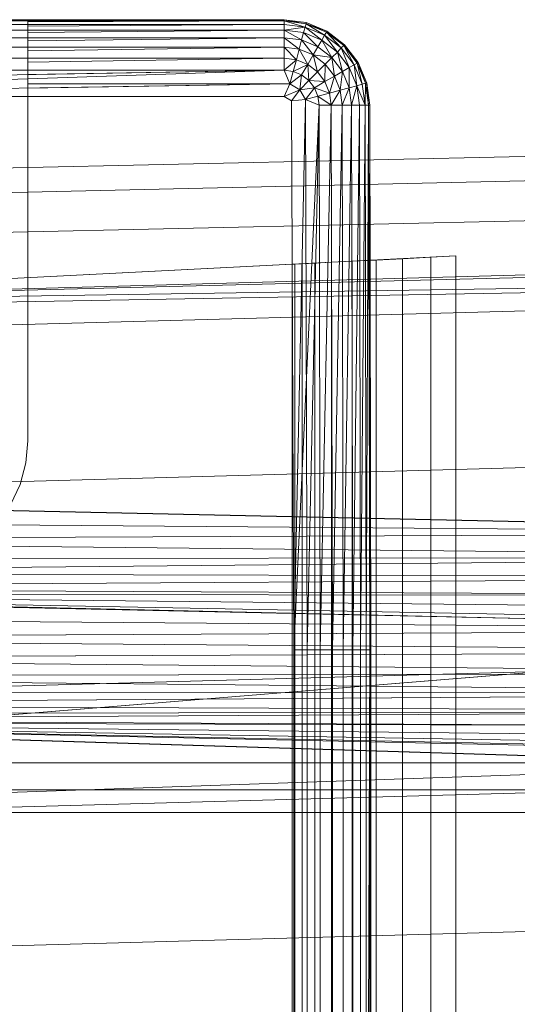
# Model space of a CAD drawing. Header units: metres. Extents: x 391.1 to 427.5, y 12.7 to 28.4.
# Tile 56 of 57: x 407.6576 to 407.7429, y 26.3454 to 26.5142. Entities that reach past the tile are written whole.
import ezdxf

# ---------------------------------------------------------------- set-up
doc = ezdxf.new("R2010")
doc.units = ezdxf.units.M
doc.layers.add('A-DETL-____-MBND', color=7, linetype='Continuous', lineweight=18)
doc.layers.add('A-GENM-____-OTLN', color=7, linetype='Continuous', lineweight=18)

# ---------------------------------------------------------------- blocks, each defined once
blk = doc.blocks.new('Family - LONDR55-XX_ZZ-ARQ-CAA-M3D-Londres55-154724-04_ELEC_P1')
at = {"layer": 'A-DETL-____-MBND', "color": 253, "true_color": 0xaaaaaa}
for p, q in [((0.02769, 0.72747), (0.02057, 0.40793)), ((0.02769, 0.72747), (0.02057, 0.40793)), ((0.03191, 0.72725), (0.02479, 0.40776)), ((0.03191, 0.72725), (0.02479, 0.40776)), ((0.03874, 0.72691), (0.03162, 0.40749)), ((0.03874, 0.72691), (0.03162, 0.40749)), ((0.03494, 0.21652), (0.04902, 0.7262)), ((0.04902, 0.7262), (0.03612, 0.21652)), ((0.04902, 0.7262), (0.04107, 0.21652)), ((0.0502, 0.7262), (0.04107, 0.21652)), ((0.05515, 0.7262), (0.04107, 0.21652)), ((0.08204, 0.7262), (0.06796, 0.21652)), ((0.08802, 0.44565), (0.08189, 0.7262)), ((0.10461, 0.44571), (0.09848, 0.7262)), ((0.11707, 0.7262), (0.10299, 0.21652)), ((0.13782, 0.7262), (0.12375, 0.21652)), ((0.16159, 0.7262), (0.14752, 0.21652)), ((0.08202, 0.72555), (0.08802, 0.44565)), ((0.08202, 0.72555), (0.08802, 0.44565)), ((0.08578, 0.72555), (0.08802, 0.44565)), ((0.08578, 0.72555), (0.08802, 0.44565)), ((0.0892, 0.72555), (0.08802, 0.44565)), ((0.08802, 0.44565), (0.0892, 0.72555)), ((0.0892, 0.72555), (0.09212, 0.44566)), ((0.0892, 0.72555), (0.09212, 0.44566)), ((0.09248, 0.72555), (0.09212, 0.44566)), ((0.09212, 0.44566), (0.09248, 0.72555)), ((0.09212, 0.44566), (0.09491, 0.72555)), ((0.09212, 0.44566), (0.09491, 0.72555)), ((0.09491, 0.72555), (0.09554, 0.44566)), ((0.09491, 0.72555), (0.09554, 0.44566)), ((0.09737, 0.72555), (0.09554, 0.44566)), ((0.09554, 0.44566), (0.09737, 0.72555)), ((0.09737, 0.72555), (0.09882, 0.44566)), ((0.09737, 0.72555), (0.09882, 0.44566)), ((0.09837, 0.72555), (0.09882, 0.44566)), ((0.09837, 0.72555), (0.10126, 0.44566)), ((0.09837, 0.72555), (0.09882, 0.44566)), ((0.09837, 0.72555), (0.10371, 0.44566)), ((0.09837, 0.72555), (0.10126, 0.44566)), ((0.09837, 0.72555), (0.10471, 0.44572)), ((0.09837, 0.72555), (0.10371, 0.44566)), ((0.09837, 0.72555), (0.10471, 0.44572)), ((0.09861, 0.7256), (0.10461, 0.44571)), ((0.09861, 0.7256), (0.10461, 0.44571)), ((0.10238, 0.7256), (0.10461, 0.44571)), ((0.10238, 0.7256), (0.10461, 0.44571)), ((0.10604, 0.7256), (0.10461, 0.44571)), ((0.10461, 0.44571), (0.10604, 0.7256)), ((0.12737, 0.72561), (0.10471, 0.44572)), ((0.10471, 0.44572), (0.12737, 0.72561)), ((0.10604, 0.7256), (0.10839, 0.44571)), ((0.10604, 0.7256), (0.10839, 0.44571)), ((0.10947, 0.7256), (0.10839, 0.44571)), ((0.10839, 0.44571), (0.10947, 0.7256)), ((0.10947, 0.7256), (0.11204, 0.44571)), ((0.10947, 0.7256), (0.11204, 0.44571)), ((0.11257, 0.7256), (0.11204, 0.44571)), ((0.11204, 0.44571), (0.11257, 0.7256)), ((0.11257, 0.7256), (0.11547, 0.44571)), ((0.11257, 0.7256), (0.11547, 0.44571)), ((0.11525, 0.7256), (0.11547, 0.44571)), ((0.11525, 0.7256), (0.11547, 0.44571)), ((0.11742, 0.7256), (0.11547, 0.44571)), ((0.11547, 0.44571), (0.11742, 0.7256)), ((0.11742, 0.7256), (0.11858, 0.44571)), ((0.11742, 0.7256), (0.11858, 0.44571)), ((0.11902, 0.7256), (0.11858, 0.44571)), ((0.11858, 0.44571), (0.11902, 0.7256)), ((0.11858, 0.44571), (0.12, 0.7256)), ((0.11858, 0.44571), (0.12, 0.7256)), ((0.12, 0.7256), (0.12125, 0.44571)), ((0.12, 0.7256), (0.12125, 0.44571)), ((0.12032, 0.7256), (0.12632, 0.44571)), ((0.12032, 0.7256), (0.12125, 0.44571)), ((0.12032, 0.7256), (0.12343, 0.44571)), ((0.12032, 0.7256), (0.12125, 0.44571)), ((0.12032, 0.7256), (0.12503, 0.44571)), ((0.12032, 0.7256), (0.12343, 0.44571)), ((0.12032, 0.7256), (0.12601, 0.44571)), ((0.12032, 0.7256), (0.12503, 0.44571)), ((0.12032, 0.7256), (0.12632, 0.44571)), ((0.12032, 0.7256), (0.12601, 0.44571)), ((0.12032, 0.7256), (0.12632, 0.44571)), ((0.12032, 0.7256), (0.13594, 0.21593)), ((0.12032, 0.7256), (0.12632, 0.44571)), ((0.12032, 0.7256), (0.13594, 0.21593)), ((0.12032, 0.7256), (0.13646, 0.2042)), ((0.13594, 0.72561), (0.12632, 0.44571)), ((0.12632, 0.44571), (0.13594, 0.72561)), ((0.12737, 0.72561), (0.12737, 0.44571)), ((0.12737, 0.72561), (0.12737, 0.44571)), ((0.13205, 0.72561), (0.13205, 0.44571)), ((0.13205, 0.72561), (0.13205, 0.44571)), ((0.13594, 0.72561), (0.13594, 0.44571)), ((0.13594, 0.72561), (0.13594, 0.44571)), ((0.13594, 0.44571), (0.13594, 0.72561)), ((0.13594, 0.72561), (0.13594, 0.44571)), ((0, 0.57723), (0, 0.71226)), ((0, 0.57723), (0, 0.71226)), ((0, 0.57723), (0, 0.71226)), ((0, 0.71226), (0, 0.57723)), ((0.0002, 0.71226), (0.0002, 0.57723)), ((0.0008, 0.71226), (0.0008, 0.57723)), ((0.00177, 0.71226), (0.00177, 0.57723)), ((0.00309, 0.71226), (0.00309, 0.57723)), ((0.00472, 0.71226), (0.00472, 0.57723)), ((0.0066, 0.71226), (0.0066, 0.57723)), ((0.00868, 0.71226), (0.00868, 0.57723)), ((0.0109, 0.71226), (0.00868, 0.57723)), ((0.01318, 0.71226), (0.00868, 0.57723)), ((0.01318, 0.71226), (0.01102, 0.57626)), ((0.01318, 0.71226), (0.01318, 0.57723)), ((0.0405, 0.54781), (0.04887, 0.71226)), ((0.04887, 0.71226), (0.04193, 0.57586)), ((0, 0.62119), (0, 0.67979)), ((0.07969, 0.62251), (0.08316, 0.62413)), ((0, 0.62119), (0.00007, 0.62119)), ((0.00007, 0.62119), (0, 0.57723)), ((0.00007, 0.62119), (0, 0.57723)), ((0.0002, 0.62119), (0.00007, 0.62119)), ((0.0002, 0.62119), (0.0002, 0.57723)), ((0.00039, 0.62119), (0.0002, 0.57723)), ((0.00039, 0.62119), (0.0002, 0.62119)), ((0.0002, 0.57723), (0.0002, 0.62119)), ((0.00039, 0.62119), (0.0002, 0.57723)), ((0.0008, 0.62119), (0.00039, 0.62119)), ((0.0008, 0.62119), (0.0008, 0.57723)), ((0.00111, 0.62119), (0.0008, 0.57723)), ((0.00111, 0.62119), (0.0008, 0.62119)), ((0.0008, 0.57723), (0.0008, 0.62119)), ((0.00111, 0.62119), (0.0008, 0.57723)), ((0.00177, 0.62119), (0.00111, 0.62119)), ((0.00177, 0.62119), (0.00177, 0.57723)), ((0.0022, 0.62119), (0.00177, 0.57723)), ((0.0022, 0.62119), (0.00177, 0.62119)), ((0.00177, 0.57723), (0.00177, 0.62119)), ((0.0022, 0.62119), (0.00177, 0.57723)), ((0.00309, 0.62119), (0.0022, 0.62119)), ((0.00309, 0.62119), (0.00309, 0.57723)), ((0.00362, 0.62119), (0.00309, 0.57723)), ((0.00362, 0.62119), (0.00309, 0.62119)), ((0.00309, 0.57723), (0.00309, 0.62119)), ((0.00362, 0.62119), (0.00309, 0.57723)), ((0.00472, 0.62119), (0.00362, 0.62119)), ((0.00472, 0.62119), (0.00472, 0.57723)), ((0.00533, 0.62119), (0.00472, 0.57723)), ((0.00533, 0.62119), (0.00472, 0.62119)), ((0.00472, 0.57723), (0.00472, 0.62119)), ((0.00533, 0.62119), (0.00472, 0.57723)), ((0.0066, 0.62119), (0.00533, 0.62119)), ((0.0066, 0.62119), (0.0066, 0.57723)), ((0.00728, 0.62119), (0.0066, 0.57723)), ((0.00728, 0.62119), (0.0066, 0.62119)), ((0.0066, 0.57723), (0.0066, 0.62119)), ((0.00728, 0.62119), (0.0066, 0.57723)), ((0.00868, 0.62119), (0.00728, 0.62119)), ((0.00868, 0.62119), (0.00868, 0.57723)), ((0.0094, 0.62119), (0.00868, 0.57723)), ((0.0094, 0.62119), (0.00868, 0.62119)), ((0.00868, 0.57723), (0.00868, 0.62119)), ((0.0094, 0.62119), (0.00868, 0.57723)), ((0.01098, 0.62119), (0.0094, 0.62119)), ((0.01098, 0.62119), (0.01102, 0.57626)), ((0.01174, 0.62119), (0.01098, 0.62119)), ((0.01102, 0.57626), (0.01098, 0.62119)), ((0.01174, 0.62119), (0.01102, 0.57626)), ((0.01174, 0.62119), (0.01102, 0.57626)), ((0.01318, 0.62119), (0.01174, 0.62119)), ((0.01318, 0.62119), (0.01318, 0.57723)), ((0.01342, 0.62119), (0.01318, 0.62119)), ((0.01318, 0.57723), (0.01318, 0.62119)), ((0.01342, 0.62119), (0.04368, 0.62119)), ((0.04368, 0.62119), (0.04477, 0.62119)), ((0.04477, 0.62119), (0.07217, 0.62119)), ((0.07217, 0.62119), (0.07599, 0.62152)), ((0.07969, 0.62251), (0.07599, 0.62152)), ((0.0002, 0.57723), (0, 0.57723)), ((0.0005, 0.57344), (0, 0.57723)), ((0.0005, 0.57344), (0, 0.57723)), ((0.0005, 0.57344), (0, 0.57723)), ((0.0002, 0.57723), (0, 0.57723)), ((0, 0.57723), (0.0002, 0.57723)), ((0, 0.57723), (0.00069, 0.57349)), ((0, 0.57723), (0.00069, 0.57349)), ((0, 0.57723), (0.0005, 0.57344)), ((0.0002, 0.57723), (0.00069, 0.57349)), ((0.0008, 0.57723), (0.0002, 0.57723)), ((0.0002, 0.57723), (0.00069, 0.57349)), ((0.0002, 0.57723), (0.00127, 0.57365)), ((0.0002, 0.57723), (0.00069, 0.57349)), ((0.0008, 0.57723), (0.0002, 0.57723)), ((0.0002, 0.57723), (0.0008, 0.57723)), ((0.0002, 0.57723), (0.00127, 0.57365)), ((0.0008, 0.57723), (0.00127, 0.57365)), ((0.0008, 0.57723), (0.00177, 0.57723)), ((0.0008, 0.57723), (0.00127, 0.57365)), ((0.0008, 0.57723), (0.00177, 0.57723)), ((0.0008, 0.57723), (0.00127, 0.57365)), ((0.00177, 0.57723), (0.0008, 0.57723)), ((0.00177, 0.57723), (0.00127, 0.57365)), ((0.00127, 0.57365), (0.00177, 0.57723)), ((0.00177, 0.57723), (0.00221, 0.5739)), ((0.00309, 0.57723), (0.00177, 0.57723)), ((0.00177, 0.57723), (0.00221, 0.5739)), ((0.00177, 0.57723), (0.00348, 0.57424)), ((0.00177, 0.57723), (0.00221, 0.5739)), ((0.00309, 0.57723), (0.00177, 0.57723)), ((0.00177, 0.57723), (0.00309, 0.57723)), ((0.00177, 0.57723), (0.00348, 0.57424)), ((0.00309, 0.57723), (0.00348, 0.57424)), ((0.00472, 0.57723), (0.00309, 0.57723)), ((0.00309, 0.57723), (0.00348, 0.57424)), ((0.00309, 0.57723), (0.00505, 0.57466)), ((0.00309, 0.57723), (0.00348, 0.57424)), ((0.00472, 0.57723), (0.00309, 0.57723)), ((0.00309, 0.57723), (0.00472, 0.57723)), ((0.00309, 0.57723), (0.00505, 0.57466)), ((0.00472, 0.57723), (0.00505, 0.57466)), ((0.0066, 0.57723), (0.00472, 0.57723)), ((0.00472, 0.57723), (0.00505, 0.57466)), ((0.00472, 0.57723), (0.00687, 0.57515)), ((0.00472, 0.57723), (0.00505, 0.57466)), ((0.0066, 0.57723), (0.00472, 0.57723)), ((0.00472, 0.57723), (0.0066, 0.57723)), ((0.00472, 0.57723), (0.00687, 0.57515)), ((0.0066, 0.57723), (0.00687, 0.57515)), ((0.0066, 0.57723), (0.00868, 0.57723)), ((0.0066, 0.57723), (0.00687, 0.57515)), ((0.0066, 0.57723), (0.00868, 0.57723)), ((0.0066, 0.57723), (0.00687, 0.57515)), ((0.00868, 0.57723), (0.0066, 0.57723)), ((0.00868, 0.57723), (0.00687, 0.57515)), ((0.00687, 0.57515), (0.00868, 0.57723)), ((0.00687, 0.57515), (0.00888, 0.57569)), ((0.00687, 0.57515), (0.00888, 0.57569)), ((0.00687, 0.57515), (0.00888, 0.57569)), ((0.00888, 0.57569), (0.00768, 0.57321)), ((0.00768, 0.57321), (0.00888, 0.57569)), ((0.00868, 0.57723), (0.00888, 0.57569)), ((0.00868, 0.57723), (0.01102, 0.57626)), ((0.00868, 0.57723), (0.00888, 0.57569)), ((0.00868, 0.57723), (0.01102, 0.57626)), ((0.00868, 0.57723), (0.00888, 0.57569)), ((0.01102, 0.57626), (0.00868, 0.57723)), ((0.01102, 0.57626), (0.00888, 0.57569)), ((0.01102, 0.57626), (0.00888, 0.57569)), ((0.00888, 0.57569), (0.01102, 0.57626)), ((0.00888, 0.57569), (0.00948, 0.57425)), ((0.00888, 0.57569), (0.00948, 0.57425)), ((0.00888, 0.57569), (0.00948, 0.57425)), ((0.01102, 0.57626), (0.00948, 0.57425)), ((0.01102, 0.57626), (0.00948, 0.57425)), ((0.00948, 0.57425), (0.01102, 0.57626)), ((0.01102, 0.57626), (0.01318, 0.57723)), ((0.01318, 0.57723), (0.01102, 0.57626)), ((0.01102, 0.57626), (0.01318, 0.57723)), ((0.01102, 0.57626), (0.012, 0.57458)), ((0.01102, 0.57626), (0.012, 0.57458)), ((0.01318, 0.57723), (0.012, 0.57458)), ((0.012, 0.57458), (0.01318, 0.57723)), ((0.01391, 0.57596), (0.012, 0.57458)), ((0.012, 0.57458), (0.01391, 0.57596)), ((0.012, 0.57458), (0.01391, 0.57596)), ((0.01318, 0.57723), (0.01391, 0.57596)), ((0.01318, 0.57723), (0.01391, 0.57596)), ((0.01318, 0.57723), (0.01391, 0.57596)), ((0.01391, 0.57596), (0.01368, 0.57361)), ((0.01391, 0.57596), (0.01368, 0.57361)), ((0.01391, 0.57596), (0.01368, 0.57361)), ((0.01391, 0.57596), (0.10805, 0.57556)), ((0.01391, 0.57596), (0.10805, 0.57556)), ((0.01391, 0.57596), (0.10805, 0.57556)), ((0.04193, 0.57586), (0.04191, 0.57542)), ((0.3592, 0.57586), (0.04193, 0.57586)), ((0.00348, 0.57424), (0.00221, 0.5739)), ((0.00348, 0.57424), (0.00221, 0.5739)), ((0.00221, 0.5739), (0.00348, 0.57424)), ((0.00505, 0.57466), (0.00348, 0.57424)), ((0.00505, 0.57466), (0.00348, 0.57424)), ((0.00348, 0.57424), (0.00505, 0.57466)), ((0.00348, 0.57424), (0.00464, 0.57145)), ((0.00348, 0.57424), (0.00464, 0.57145)), ((0.00348, 0.57424), (0.00605, 0.57227)), ((0.00348, 0.57424), (0.00464, 0.57145)), ((0.00348, 0.57424), (0.00605, 0.57227)), ((0.00687, 0.57515), (0.00505, 0.57466)), ((0.00687, 0.57515), (0.00505, 0.57466)), ((0.00505, 0.57466), (0.00687, 0.57515)), ((0.00505, 0.57466), (0.00605, 0.57227)), ((0.00505, 0.57466), (0.00605, 0.57227)), ((0.00505, 0.57466), (0.00768, 0.57321)), ((0.00505, 0.57466), (0.00605, 0.57227)), ((0.00505, 0.57466), (0.00768, 0.57321)), ((0.00687, 0.57515), (0.00768, 0.57321)), ((0.00687, 0.57515), (0.00768, 0.57321)), ((0.00687, 0.57515), (0.00768, 0.57321)), ((0.00948, 0.57425), (0.00768, 0.57321)), ((0.00768, 0.57321), (0.00948, 0.57425)), ((0.00768, 0.57321), (0.00948, 0.57425)), ((0.00948, 0.57425), (0.012, 0.57458)), ((0.00948, 0.57425), (0.012, 0.57458)), ((0.00948, 0.57425), (0.012, 0.57458)), ((0.00948, 0.57425), (0.01043, 0.57301)), ((0.00948, 0.57425), (0.01043, 0.57301)), ((0.00948, 0.57425), (0.01043, 0.57301)), ((0.012, 0.57458), (0.01043, 0.57301)), ((0.012, 0.57458), (0.01043, 0.57301)), ((0.01043, 0.57301), (0.012, 0.57458)), ((0.012, 0.57458), (0.01167, 0.57206)), ((0.012, 0.57458), (0.01167, 0.57206)), ((0.01167, 0.57206), (0.012, 0.57458)), ((0.012, 0.57458), (0.01368, 0.57361)), ((0.012, 0.57458), (0.01368, 0.57361)), ((0.012, 0.57458), (0.01368, 0.57361)), ((0.10805, 0.57556), (0.01368, 0.57361)), ((0.01368, 0.57361), (0.10805, 0.57556)), ((0.10805, 0.57556), (0.01465, 0.57126)), ((0.04184, 0.57413), (0.04173, 0.57201)), ((0.04191, 0.57542), (0.04184, 0.57413)), ((0.35929, 0.57413), (0.04184, 0.57413)), ((0.35923, 0.57542), (0.04191, 0.57542)), ((0.10805, 0.57556), (0.29485, 0.57556)), ((0.10805, 0.57556), (0.29485, 0.57556)), ((0.10805, 0.57556), (0.10805, 0.57328)), ((0.10805, 0.57556), (0.29485, 0.57556)), ((0.10805, 0.57556), (0.10805, 0.57328)), ((0.00069, 0.57349), (0.0005, 0.57344)), ((0.00069, 0.57349), (0.0005, 0.57344)), ((0.0005, 0.57344), (0.00069, 0.57349)), ((0.00196, 0.56991), (0.0005, 0.57344)), ((0.00196, 0.56991), (0.0005, 0.57344)), ((0.00196, 0.56991), (0.0005, 0.57344)), ((0.0005, 0.57344), (0.00196, 0.56991)), ((0.00127, 0.57365), (0.00069, 0.57349)), ((0.00127, 0.57365), (0.00069, 0.57349)), ((0.00069, 0.57349), (0.00127, 0.57365)), ((0.00069, 0.57349), (0.00214, 0.57001)), ((0.00069, 0.57349), (0.00196, 0.56991)), ((0.00069, 0.57349), (0.00265, 0.57031)), ((0.00069, 0.57349), (0.00214, 0.57001)), ((0.00069, 0.57349), (0.00196, 0.56991)), ((0.00069, 0.57349), (0.00265, 0.57031)), ((0.00069, 0.57349), (0.00214, 0.57001)), ((0.00221, 0.5739), (0.00127, 0.57365)), ((0.00127, 0.57365), (0.00221, 0.5739)), ((0.00127, 0.57365), (0.00221, 0.5739)), ((0.00127, 0.57365), (0.00265, 0.57031)), ((0.00127, 0.57365), (0.00265, 0.57031)), ((0.00127, 0.57365), (0.0035, 0.57079)), ((0.00127, 0.57365), (0.0035, 0.57079)), ((0.00127, 0.57365), (0.00265, 0.57031)), ((0.00221, 0.5739), (0.0035, 0.57079)), ((0.00221, 0.5739), (0.0035, 0.57079)), ((0.00221, 0.5739), (0.00464, 0.57145)), ((0.00221, 0.5739), (0.00464, 0.57145)), ((0.00221, 0.5739), (0.0035, 0.57079)), ((0.00605, 0.57227), (0.00464, 0.57145)), ((0.00605, 0.57227), (0.00464, 0.57145)), ((0.00464, 0.57145), (0.00605, 0.57227)), ((0.00768, 0.57321), (0.00605, 0.57227)), ((0.00768, 0.57321), (0.00605, 0.57227)), ((0.00605, 0.57227), (0.00768, 0.57321)), ((0.00605, 0.57227), (0.00763, 0.57021)), ((0.00605, 0.57227), (0.00648, 0.56906)), ((0.00605, 0.57227), (0.00763, 0.57021)), ((0.00605, 0.57227), (0.00648, 0.56906)), ((0.00605, 0.57227), (0.00896, 0.57154)), ((0.00605, 0.57227), (0.00763, 0.57021)), ((0.00605, 0.57227), (0.00896, 0.57154)), ((0.00768, 0.57321), (0.00896, 0.57154)), ((0.00768, 0.57321), (0.00896, 0.57154)), ((0.00768, 0.57321), (0.01043, 0.57301)), ((0.00768, 0.57321), (0.00896, 0.57154)), ((0.00768, 0.57321), (0.01043, 0.57301)), ((0.01043, 0.57301), (0.00896, 0.57154)), ((0.01043, 0.57301), (0.00896, 0.57154)), ((0.00896, 0.57154), (0.01043, 0.57301)), ((0.01043, 0.57301), (0.01167, 0.57206)), ((0.01043, 0.57301), (0.01062, 0.57026)), ((0.01043, 0.57301), (0.01167, 0.57206)), ((0.01043, 0.57301), (0.01062, 0.57026)), ((0.01043, 0.57301), (0.01167, 0.57206)), ((0.01368, 0.57361), (0.01167, 0.57206)), ((0.01167, 0.57206), (0.01368, 0.57361)), ((0.01167, 0.57206), (0.01368, 0.57361)), ((0.01368, 0.57361), (0.01311, 0.57147)), ((0.01368, 0.57361), (0.01311, 0.57147)), ((0.01311, 0.57147), (0.01368, 0.57361)), ((0.01368, 0.57361), (0.01465, 0.57126)), ((0.01368, 0.57361), (0.01465, 0.57126)), ((0.01368, 0.57361), (0.10805, 0.57328)), ((0.01368, 0.57361), (0.01465, 0.57126)), ((0.01368, 0.57361), (0.10805, 0.57328)), ((0.10805, 0.57328), (0.01465, 0.57126)), ((0.10805, 0.57328), (0.01465, 0.57126)), ((0.01465, 0.57126), (0.10805, 0.57328)), ((0.10805, 0.57328), (0.29485, 0.57328)), ((0.10805, 0.57328), (0.10805, 0.57106)), ((0.10805, 0.57328), (0.29485, 0.57328)), ((0.10805, 0.57328), (0.29485, 0.57328)), ((0.10805, 0.57328), (0.10805, 0.57106)), ((0.0035, 0.57079), (0.00265, 0.57031)), ((0.0035, 0.57079), (0.00265, 0.57031)), ((0.00265, 0.57031), (0.0035, 0.57079)), ((0.00464, 0.57145), (0.0035, 0.57079)), ((0.00464, 0.57145), (0.0035, 0.57079)), ((0.0035, 0.57079), (0.00464, 0.57145)), ((0.0035, 0.57079), (0.00554, 0.56812)), ((0.0035, 0.57079), (0.00554, 0.56812)), ((0.0035, 0.57079), (0.00648, 0.56906)), ((0.0035, 0.57079), (0.00648, 0.56906)), ((0.0035, 0.57079), (0.00554, 0.56812)), ((0.00464, 0.57145), (0.00648, 0.56906)), ((0.00464, 0.57145), (0.00648, 0.56906)), ((0.00464, 0.57145), (0.00648, 0.56906)), ((0.00896, 0.57154), (0.00763, 0.57021)), ((0.00896, 0.57154), (0.00763, 0.57021)), ((0.00763, 0.57021), (0.00896, 0.57154)), ((0.00896, 0.57154), (0.01062, 0.57026)), ((0.00896, 0.57154), (0.01062, 0.57026)), ((0.00896, 0.57154), (0.01062, 0.57026)), ((0.01167, 0.57206), (0.01062, 0.57026)), ((0.01167, 0.57206), (0.01062, 0.57026)), ((0.01062, 0.57026), (0.01167, 0.57206)), ((0.01167, 0.57206), (0.01311, 0.57147)), ((0.01167, 0.57206), (0.01257, 0.56946)), ((0.01167, 0.57206), (0.01311, 0.57147)), ((0.01167, 0.57206), (0.01257, 0.56946)), ((0.01167, 0.57206), (0.01311, 0.57147)), ((0.01311, 0.57147), (0.01257, 0.56946)), ((0.01311, 0.57147), (0.01257, 0.56946)), ((0.01257, 0.56946), (0.01311, 0.57147)), ((0.01465, 0.57126), (0.01311, 0.57147)), ((0.01311, 0.57147), (0.01465, 0.56918)), ((0.01311, 0.57147), (0.01465, 0.57126)), ((0.01311, 0.57147), (0.01465, 0.57126)), ((0.01311, 0.57147), (0.01465, 0.56918)), ((0.01465, 0.57126), (0.01465, 0.56918)), ((0.01465, 0.57126), (0.10805, 0.57106)), ((0.01465, 0.57126), (0.01465, 0.56918)), ((0.01465, 0.57126), (0.10805, 0.57106)), ((0.01465, 0.57126), (0.01465, 0.56918)), ((0.01465, 0.57126), (0.10805, 0.57106)), ((0.10805, 0.57106), (0.01465, 0.56918)), ((0.01465, 0.56918), (0.10805, 0.57106)), ((0.04173, 0.57201), (0.04159, 0.56914)), ((0.3594, 0.57201), (0.04173, 0.57201)), ((0.10805, 0.57106), (0.29485, 0.57106)), ((0.10805, 0.57106), (0.10805, 0.56898)), ((0.10805, 0.57106), (0.29485, 0.57106)), ((0.10805, 0.57106), (0.29485, 0.57106)), ((0.10805, 0.57106), (0.10805, 0.56898)), ((0.00214, 0.57001), (0.00196, 0.56991)), ((0.00214, 0.57001), (0.00196, 0.56991)), ((0.00196, 0.56991), (0.00214, 0.57001)), ((0.00429, 0.56687), (0.00196, 0.56991)), ((0.00429, 0.56687), (0.00196, 0.56991)), ((0.00429, 0.56687), (0.00196, 0.56991)), ((0.00196, 0.56991), (0.00429, 0.56687)), ((0.00265, 0.57031), (0.00214, 0.57001)), ((0.00265, 0.57031), (0.00214, 0.57001)), ((0.00214, 0.57001), (0.00265, 0.57031)), ((0.00214, 0.57001), (0.00443, 0.56702)), ((0.00214, 0.57001), (0.00429, 0.56687)), ((0.00214, 0.57001), (0.00485, 0.56744)), ((0.00214, 0.57001), (0.00443, 0.56702)), ((0.00214, 0.57001), (0.00429, 0.56687)), ((0.00214, 0.57001), (0.00485, 0.56744)), ((0.00214, 0.57001), (0.00443, 0.56702)), ((0.00265, 0.57031), (0.00485, 0.56744)), ((0.00265, 0.57031), (0.00485, 0.56744)), ((0.00265, 0.57031), (0.00554, 0.56812)), ((0.00265, 0.57031), (0.00554, 0.56812)), ((0.00265, 0.57031), (0.00485, 0.56744)), ((0.00648, 0.56906), (0.00554, 0.56812)), ((0.00648, 0.56906), (0.00554, 0.56812)), ((0.00554, 0.56812), (0.00648, 0.56906)), ((0.00763, 0.57021), (0.00648, 0.56906)), ((0.00763, 0.57021), (0.00648, 0.56906)), ((0.00648, 0.56906), (0.00763, 0.57021)), ((0.00648, 0.56906), (0.00887, 0.56722)), ((0.00648, 0.56906), (0.00887, 0.56722)), ((0.00648, 0.56906), (0.00968, 0.56863)), ((0.00648, 0.56906), (0.00968, 0.56863)), ((0.00648, 0.56906), (0.00887, 0.56722)), ((0.00763, 0.57021), (0.01062, 0.57026)), ((0.00763, 0.57021), (0.01062, 0.57026)), ((0.00763, 0.57021), (0.00968, 0.56863)), ((0.00763, 0.57021), (0.00968, 0.56863)), ((0.00763, 0.57021), (0.00968, 0.56863)), ((0.01062, 0.57026), (0.00968, 0.56863)), ((0.01062, 0.57026), (0.00968, 0.56863)), ((0.00968, 0.56863), (0.01062, 0.57026)), ((0.00968, 0.56863), (0.01257, 0.56946)), ((0.00968, 0.56863), (0.01257, 0.56946)), ((0.01062, 0.57026), (0.01257, 0.56946)), ((0.01062, 0.57026), (0.01257, 0.56946)), ((0.01062, 0.57026), (0.01257, 0.56946)), ((0.01257, 0.56946), (0.01208, 0.56764)), ((0.01257, 0.56946), (0.01208, 0.56764)), ((0.01208, 0.56764), (0.01257, 0.56946)), ((0.01208, 0.56764), (0.01465, 0.56918)), ((0.01208, 0.56764), (0.01465, 0.56918)), ((0.01257, 0.56946), (0.01465, 0.56918)), ((0.01257, 0.56946), (0.01465, 0.56918)), ((0.01257, 0.56946), (0.01465, 0.56918)), ((0.01465, 0.56918), (0.01465, 0.5673)), ((0.01465, 0.56918), (0.10805, 0.56898)), ((0.01465, 0.56918), (0.01465, 0.5673)), ((0.01465, 0.56918), (0.10805, 0.56898)), ((0.01465, 0.56918), (0.01465, 0.5673)), ((0.01465, 0.56918), (0.10805, 0.56898)), ((0.10805, 0.56898), (0.01465, 0.5673)), ((0.01465, 0.5673), (0.10805, 0.56898)), ((0.04159, 0.56914), (0.04141, 0.56559)), ((0.35955, 0.56914), (0.04159, 0.56914)), ((0.10805, 0.56898), (0.29485, 0.56898)), ((0.10805, 0.56898), (0.10805, 0.5671)), ((0.10805, 0.56898), (0.29485, 0.56898)), ((0.10805, 0.56898), (0.29485, 0.56898)), ((0.10805, 0.56898), (0.10805, 0.5671)), ((0.00485, 0.56744), (0.00443, 0.56702)), ((0.00485, 0.56744), (0.00443, 0.56702)), ((0.00443, 0.56702), (0.00485, 0.56744)), ((0.00554, 0.56812), (0.00485, 0.56744)), ((0.00554, 0.56812), (0.00485, 0.56744)), ((0.00485, 0.56744), (0.00554, 0.56812)), ((0.00485, 0.56744), (0.00772, 0.56524)), ((0.00485, 0.56744), (0.00772, 0.56524)), ((0.00485, 0.56744), (0.00821, 0.56608)), ((0.00485, 0.56744), (0.00821, 0.56608)), ((0.00485, 0.56744), (0.00772, 0.56524)), ((0.00554, 0.56812), (0.00821, 0.56608)), ((0.00554, 0.56812), (0.00821, 0.56608)), ((0.00554, 0.56812), (0.00887, 0.56722)), ((0.00554, 0.56812), (0.00887, 0.56722)), ((0.00554, 0.56812), (0.00821, 0.56608)), ((0.00887, 0.56722), (0.00821, 0.56608)), ((0.00887, 0.56722), (0.00821, 0.56608)), ((0.00821, 0.56608), (0.00887, 0.56722)), ((0.00968, 0.56863), (0.00887, 0.56722)), ((0.00968, 0.56863), (0.00887, 0.56722)), ((0.00887, 0.56722), (0.00968, 0.56863)), ((0.00887, 0.56722), (0.01208, 0.56764)), ((0.00887, 0.56722), (0.01208, 0.56764)), ((0.00887, 0.56722), (0.01166, 0.56607)), ((0.00887, 0.56722), (0.01166, 0.56607)), ((0.00887, 0.56722), (0.01166, 0.56607)), ((0.00968, 0.56863), (0.01208, 0.56764)), ((0.00968, 0.56863), (0.01208, 0.56764)), ((0.00968, 0.56863), (0.01208, 0.56764)), ((0.01208, 0.56764), (0.01166, 0.56607)), ((0.01208, 0.56764), (0.01166, 0.56607)), ((0.01166, 0.56607), (0.01208, 0.56764)), ((0.01166, 0.56607), (0.01465, 0.5673)), ((0.01166, 0.56607), (0.01465, 0.5673)), ((0.01208, 0.56764), (0.01465, 0.5673)), ((0.01208, 0.56764), (0.01465, 0.5673)), ((0.01208, 0.56764), (0.01465, 0.5673)), ((0.01465, 0.5673), (0.01465, 0.56567)), ((0.01465, 0.5673), (0.10805, 0.5671)), ((0.01465, 0.5673), (0.01465, 0.56567)), ((0.01465, 0.5673), (0.10805, 0.5671)), ((0.01465, 0.5673), (0.01465, 0.56567)), ((0.01465, 0.5673), (0.10805, 0.5671)), ((0.00443, 0.56702), (0.00429, 0.56687)), ((0.00443, 0.56702), (0.00429, 0.56687)), ((0.00429, 0.56687), (0.00443, 0.56702)), ((0.00733, 0.56455), (0.00429, 0.56687)), ((0.00733, 0.56455), (0.00429, 0.56687)), ((0.00733, 0.56455), (0.00429, 0.56687)), ((0.00429, 0.56687), (0.00743, 0.56472)), ((0.00429, 0.56687), (0.00743, 0.56472)), ((0.00429, 0.56687), (0.00733, 0.56455)), ((0.00443, 0.56702), (0.00743, 0.56472)), ((0.00443, 0.56702), (0.00743, 0.56472)), ((0.00443, 0.56702), (0.00772, 0.56524)), ((0.00443, 0.56702), (0.00772, 0.56524)), ((0.00443, 0.56702), (0.00743, 0.56472)), ((0.00821, 0.56608), (0.00772, 0.56524)), ((0.00821, 0.56608), (0.00772, 0.56524)), ((0.00772, 0.56524), (0.00821, 0.56608)), ((0.00821, 0.56608), (0.01132, 0.56479)), ((0.00821, 0.56608), (0.01132, 0.56479)), ((0.00821, 0.56608), (0.01166, 0.56607)), ((0.00821, 0.56608), (0.01166, 0.56607)), ((0.00821, 0.56608), (0.01132, 0.56479)), ((0.01166, 0.56607), (0.01132, 0.56479)), ((0.01166, 0.56607), (0.01132, 0.56479)), ((0.01132, 0.56479), (0.01166, 0.56607)), ((0.01132, 0.56479), (0.01465, 0.56567)), ((0.01132, 0.56479), (0.01465, 0.56567)), ((0.01166, 0.56607), (0.01465, 0.56567)), ((0.01166, 0.56607), (0.01465, 0.56567)), ((0.01166, 0.56607), (0.01465, 0.56567)), ((0.10805, 0.5671), (0.01465, 0.56567)), ((0.01465, 0.56567), (0.10805, 0.5671)), ((0.01465, 0.56567), (0.01465, 0.56435)), ((0.01465, 0.56567), (0.10805, 0.56547)), ((0.01465, 0.56567), (0.01465, 0.56435)), ((0.01465, 0.56567), (0.10805, 0.56547)), ((0.01465, 0.56567), (0.01465, 0.56435)), ((0.01465, 0.56567), (0.10805, 0.56547)), ((0.10805, 0.56547), (0.01465, 0.56435)), ((0.01465, 0.56435), (0.10805, 0.56547)), ((0.04141, 0.56559), (0.0412, 0.56149)), ((0.35973, 0.5656), (0.04141, 0.56559)), ((0.10805, 0.5671), (0.29485, 0.5671)), ((0.10805, 0.5671), (0.10805, 0.56547)), ((0.10805, 0.5671), (0.29485, 0.5671)), ((0.10805, 0.5671), (0.29485, 0.5671)), ((0.10805, 0.5671), (0.10805, 0.56547)), ((0.10805, 0.56547), (0.10805, 0.56415)), ((0.10805, 0.56547), (0.29485, 0.56547)), ((0.10805, 0.56547), (0.10805, 0.56415)), ((0.10805, 0.56547), (0.29485, 0.56547)), ((0.10805, 0.56547), (0.29485, 0.56547)), ((0.10805, 0.56547), (0.10805, 0.56415)), ((0.00743, 0.56472), (0.00733, 0.56455)), ((0.00743, 0.56472), (0.00733, 0.56455)), ((0.00733, 0.56455), (0.00743, 0.56472)), ((0.01086, 0.56308), (0.00733, 0.56455)), ((0.01086, 0.56308), (0.00733, 0.56455)), ((0.01086, 0.56308), (0.00733, 0.56455)), ((0.00733, 0.56455), (0.01091, 0.56328)), ((0.00733, 0.56455), (0.01091, 0.56328)), ((0.00733, 0.56455), (0.01086, 0.56308)), ((0.00772, 0.56524), (0.00743, 0.56472)), ((0.00772, 0.56524), (0.00743, 0.56472)), ((0.00743, 0.56472), (0.00772, 0.56524)), ((0.00743, 0.56472), (0.01091, 0.56328)), ((0.00743, 0.56472), (0.01091, 0.56328)), ((0.00743, 0.56472), (0.01106, 0.56385)), ((0.00743, 0.56472), (0.01106, 0.56385)), ((0.00743, 0.56472), (0.01091, 0.56328)), ((0.00772, 0.56524), (0.01106, 0.56385)), ((0.00772, 0.56524), (0.01106, 0.56385)), ((0.00772, 0.56524), (0.01132, 0.56479)), ((0.00772, 0.56524), (0.01132, 0.56479)), ((0.00772, 0.56524), (0.01106, 0.56385)), ((0.01106, 0.56385), (0.01091, 0.56328)), ((0.01106, 0.56385), (0.01091, 0.56328)), ((0.01091, 0.56328), (0.01106, 0.56385)), ((0.01132, 0.56479), (0.01106, 0.56385)), ((0.01132, 0.56479), (0.01106, 0.56385)), ((0.01106, 0.56385), (0.01132, 0.56479)), ((0.01106, 0.56385), (0.01465, 0.56338)), ((0.01106, 0.56385), (0.01465, 0.56338)), ((0.01106, 0.56385), (0.01465, 0.56338)), ((0.01465, 0.56435), (0.01132, 0.56479)), ((0.01132, 0.56479), (0.01465, 0.56338)), ((0.01132, 0.56479), (0.01465, 0.56435)), ((0.01132, 0.56479), (0.01465, 0.56435)), ((0.01132, 0.56479), (0.01465, 0.56338)), ((0.01465, 0.56435), (0.01465, 0.56338)), ((0.01465, 0.56435), (0.10805, 0.56415)), ((0.01465, 0.56435), (0.01465, 0.56338)), ((0.01465, 0.56435), (0.10805, 0.56415)), ((0.01465, 0.56435), (0.01465, 0.56338)), ((0.01465, 0.56435), (0.10805, 0.56415)), ((0.10805, 0.56415), (0.01465, 0.56338)), ((0.01465, 0.56338), (0.10805, 0.56415)), ((0.10805, 0.56415), (0.10805, 0.56318)), ((0.10805, 0.56415), (0.29485, 0.56415)), ((0.10805, 0.56415), (0.10805, 0.56318)), ((0.10805, 0.56415), (0.29485, 0.56415)), ((0.10805, 0.56415), (0.29485, 0.56415)), ((0.10805, 0.56415), (0.10805, 0.56318)), ((0.01091, 0.56328), (0.01086, 0.56308)), ((0.01091, 0.56328), (0.01086, 0.56308)), ((0.01086, 0.56308), (0.01091, 0.56328)), ((0.01465, 0.56258), (0.01086, 0.56308)), ((0.01465, 0.56258), (0.01086, 0.56308)), ((0.01465, 0.56258), (0.01086, 0.56308)), ((0.01086, 0.56308), (0.01465, 0.56278)), ((0.01086, 0.56308), (0.01465, 0.56278)), ((0.01086, 0.56308), (0.01465, 0.56258)), ((0.01091, 0.56328), (0.01465, 0.56338)), ((0.01091, 0.56328), (0.01465, 0.56338)), ((0.01091, 0.56328), (0.01465, 0.56278)), ((0.01091, 0.56328), (0.01465, 0.56278)), ((0.01091, 0.56328), (0.01465, 0.56278)), ((0.01465, 0.56338), (0.01465, 0.56278)), ((0.01465, 0.56338), (0.10805, 0.56318)), ((0.01465, 0.56338), (0.01465, 0.56278)), ((0.01465, 0.56338), (0.10805, 0.56318)), ((0.01465, 0.56338), (0.01465, 0.56278)), ((0.01465, 0.56338), (0.10805, 0.56318)), ((0.10805, 0.56318), (0.01465, 0.56278)), ((0.01465, 0.56278), (0.10805, 0.56318)), ((0.01465, 0.56278), (0.01465, 0.56258)), ((0.01465, 0.56278), (0.10805, 0.56258)), ((0.01465, 0.56278), (0.01465, 0.56258)), ((0.01465, 0.56278), (0.10805, 0.56258)), ((0.01465, 0.56278), (0.01465, 0.56258)), ((0.01465, 0.56278), (0.10805, 0.56258)), ((0.10805, 0.56238), (0.01465, 0.56258)), ((0.38826, 0.56258), (0.01465, 0.56258)), ((0.38826, 0.56258), (0.01465, 0.56258)), ((0.10805, 0.56258), (0.01465, 0.56258)), ((0.01465, 0.56258), (0.10805, 0.56258)), ((0.01465, 0.56258), (0.10805, 0.56238)), ((0.10805, 0.56318), (0.10805, 0.56258)), ((0.10805, 0.56318), (0.29485, 0.56318)), ((0.10805, 0.56318), (0.10805, 0.56258)), ((0.10805, 0.56318), (0.29485, 0.56318)), ((0.10805, 0.56318), (0.29485, 0.56318)), ((0.10805, 0.56318), (0.10805, 0.56258)), ((0.29485, 0.56318), (0.10805, 0.56258)), ((0.10805, 0.56258), (0.29485, 0.56318)), ((0.10805, 0.56258), (0.10805, 0.56238)), ((0.10805, 0.56258), (0.29485, 0.56258)), ((0.10805, 0.56258), (0.10805, 0.56238)), ((0.10805, 0.56258), (0.29485, 0.56258)), ((0.10805, 0.56258), (0.10805, 0.56238)), ((0.10805, 0.56258), (0.29485, 0.56258)), ((0.29485, 0.56238), (0.10805, 0.56238)), ((0.10805, 0.56238), (0.29485, 0.56238)), ((0.0412, 0.56149), (0.04097, 0.55695)), ((0.35993, 0.56149), (0.0412, 0.56149)), ((0.04097, 0.55695), (0.04072, 0.55211)), ((0.36017, 0.55695), (0.04097, 0.55695)), ((0.04072, 0.55211), (0.0405, 0.54781)), ((0.36041, 0.55211), (0.04072, 0.55211)), ((0.0405, 0.54781), (0.36063, 0.54781))]:
    blk.add_line(p, q, dxfattribs=at)
blk = doc.blocks.new('Family - Inodor P1-154803-04_ELEC_P1')
at = {"extrusion": (0, 0, -1), "zscale": -1, "rotation": 180}
blk.add_blockref('Family - LONDR55-XX_ZZ-ARQ-CAA-M3D-Londres55-154724-04_ELEC_P1', (0, 0), dxfattribs=at)
blk = doc.blocks.new('LONDR55-XX_ZZ-ARQ-CAA-M3D-Londres55_ifc-1-04_ELEC_P1')
at = {"layer": 'A-GENM-____-OTLN', "color": 253, "lineweight": 18, "true_color": 0xaaaaaa, "rotation": 270}
blk.add_blockref('Family - Inodor P1-154803-04_ELEC_P1', (408.28015, 26.51417), dxfattribs=at)

msp = doc.modelspace()

# ---------------------------------------------------------------- block references
at = {"lineweight": 5}
msp.add_blockref('LONDR55-XX_ZZ-ARQ-CAA-M3D-Londres55_ifc-1-04_ELEC_P1', (0, 0), dxfattribs=at)

doc.saveas('drawing.dxf')
